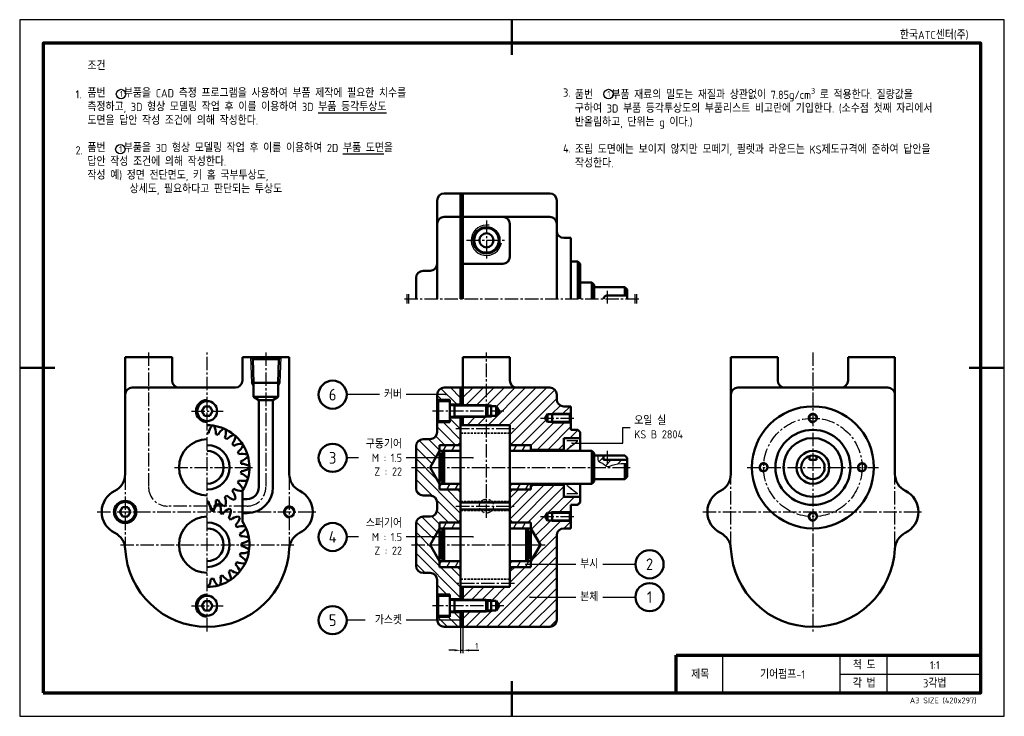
# Model space of a CAD drawing. Header units: millimetres. Extents: x -931 to 715, y 0 to 980.
# Tile 12 of 12: x 37 to 457, y 683 to 980. Entities that reach past the tile are written whole.
import ezdxf
from ezdxf.enums import TextEntityAlignment as Align

# ---------------------------------------------------------------- set-up
doc = ezdxf.new("R2010")
doc.units = ezdxf.units.MM
doc.header["$LTSCALE"] = 0.3
for name, pattern in [('CENTER2', [28.575, 19.05, -3.175, 3.175, -3.175]), ('HIDDEN2', [4.7625, 3.175, -1.5875]), ('PHANTOM2', [31.75, 15.875, -3.175, 3.175, -3.175, 3.175, -3.175]), ('연속', [0])]:
    doc.linetypes.add(name, pattern=pattern)
for name, color, linetype, lineweight in [('가는선', 1, 'Continuous', 25), ('가상선', 1, 'PHANTOM2', 25), ('문자', 2, 'Continuous', 35), ('숨은선', 2, 'HIDDEN2', 35), ('외형선', 3, 'Continuous', 50), ('윤곽선', 5, 'Continuous', 70), ('중심선', 1, 'CENTER2', 25)]:
    doc.layers.add(name, color=color, linetype=linetype, lineweight=lineweight)
doc.styles.get("Standard").update_dxf_attribs({"font": 'isocp.shx', "bigfont": 'whgtxt.shx'})
doc.dimstyles.new('ISO-25', dxfattribs={"dimtxt": 2.5, "dimasz": 2.5, "dimexe": 1.25, "dimexo": 0.625, "dimtad": 1, "dimdsep": 46, "dimtxsty": 'Standard', "dimcen": 0, "dimadec": 0, "dimazin": 0, "dimtfac": 1, "dimtmove": 0, "dimatfit": 3, "dimfxl": 1, "dimarcsym": 0})
pattern_1 = [(135.0002, (-5.122, -10.3043), (-2.245056, -2.245072), [])]
pattern_2 = [(30, (-5.122, -10.3043), (-1.5875, 2.74963), [])]
pattern_3 = [(60, (-5.122, -10.3043), (-2.74963, 1.5875), [])]
pattern_4 = [(60, (24.878, -10.3043), (-2.74963, 1.5875), [])]
pattern_5 = [(60, (24.878, 22.6957), (-2.74963, 1.5875), [])]
pattern_6 = [(60, (-5.122, 22.6957), (-2.74963, 1.5875), [])]

# ---------------------------------------------------------------- blocks, each defined once
blk = doc.blocks.new('*D8')
at = {"layer": 'Defpoints', "color": 0, "transparency": 16777216}
for p in [(188.09, 38.14), (189.09, 38.14), (189.09, 28.14)]:
    blk.add_point(p, dxfattribs=at)
at = {"layer": '중심선', "color": 0, "linetype": '연속', "lineweight": -2, "transparency": 16777216}
for p, q in [((188.09, 37.51), (188.09, 26.89)), ((189.09, 37.51), (189.09, 26.89)), ((185.59, 28.14), (183.09, 28.14)), ((188.09, 28.14), (189.09, 28.14)), ((191.59, 28.14), (195.84, 28.14))]:
    blk.add_line(p, q, dxfattribs=at)
at = {"layer": '중심선', "color": 0, "transparency": 16777216}
for points in [[(185.59, 28.55), (185.59, 27.72), (188.09, 28.14)], [(191.59, 28.55), (191.59, 27.72), (189.09, 28.14)]]:
    blk.add_solid(points, dxfattribs=at)
at = {"layer": '중심선', "color": 0, "transparency": 16777216, "insert": (194.97, 30.01), "char_height": 2.5, "attachment_point": 5}
blk.add_mtext('1', dxfattribs=at)
blk = doc.blocks.new('*U7')
at = {"layer": '가는선'}
h = blk.add_hatch(dxfattribs=at)
h.set_pattern_fill('ANSI31', color=256, scale=25.4, angle=90.00021, style=0)
h.set_pattern_definition(pattern_1)
edge = h.paths.add_edge_path()
edge.add_line((183.491, 132.887), (183.491, 134.387))
edge.add_line((183.491, 134.387), (183.491, 134.887))
edge.add_line((183.491, 134.887), (178.091, 134.887))
edge.add_line((178.091, 134.887), (178.091, 137.137))
edge.add_ellipse((181.091, 137.137), major_axis=(0, 3), ratio=1, start_angle=0, end_angle=90, ccw=False)
edge.add_line((181.091, 140.137), (188.091, 140.137))
edge.add_line((188.091, 140.137), (188.091, 132.887))
edge.add_line((188.091, 132.887), (183.491, 132.887))
h = blk.add_hatch(dxfattribs=at)
h.set_pattern_fill('ANSI31', color=256, scale=25.4, angle=-14.99998, style=0)
h.set_pattern_definition(pattern_2)
h.paths.add_polyline_path([(188.091, 140.137), (189.091, 140.137), (189.091, 132.887), (188.091, 132.887)])
h = blk.add_hatch(dxfattribs=at)
h.set_pattern_fill('ANSI31', color=256)
h.paths.add_polyline_path([(225.091, 128.758), (227.091, 128.758), (227.091, 129.137), (235.091, 129.137), (235.091, 132.137), (232.091, 132.137, -0.4142136), (229.091, 135.137), (229.091, 137.137, 0.4142136), (226.091, 140.137), (189.091, 140.137), (189.091, 132.637), (199, 132.637), (201.091, 132.637), (201.091, 132.204), (203.291, 132.204), (204.485, 130.137), (203.291, 128.07), (201.091, 128.07), (201.091, 127.637), (189.091, 127.637), (189.091, 124.137), (209.091, 124.137), (209.091, 116.637), (210.091, 115.637), (218.091, 115.637), (218.091, 113.637), (232.091, 113.637), (232.091, 118.637), (239.091, 118.637), (239.091, 121.137), (238.091, 122.137), (235.091, 122.137), (235.091, 125.137), (227.091, 125.137), (227.091, 125.516), (225.091, 125.516), (224.155, 127.137)])
h.paths.add_polyline_path([(239.091, 91.137), (239.091, 93.637), (232.091, 93.637), (232.091, 98.637), (218.091, 98.637), (218.091, 96.637), (210.091, 96.637), (209.091, 95.637), (209.091, 83.637), (210.091, 82.637), (218.091, 82.637), (218.091, 80.137), (222.133, 73.137), (218.091, 66.137), (218.091, 63.637), (210.091, 63.637), (209.091, 62.637), (209.091, 55.137), (189.091, 55.137), (189.091, 49.637), (199, 49.637), (201.091, 49.637), (201.091, 49.204), (203.291, 49.204), (204.485, 47.137), (203.291, 45.07), (201.091, 45.07), (201.091, 44.637), (189.091, 44.637), (189.091, 38.137), (226.091, 38.137, 0.4142136), (229.091, 41.137), (229.091, 77.137, -0.4142136), (232.091, 80.137), (235.091, 80.137), (235.091, 83.137), (227.091, 83.137), (227.091, 83.516), (225.091, 83.516), (224.155, 85.137), (225.091, 86.758), (227.091, 86.758), (227.091, 87.137), (235.091, 87.137), (235.091, 90.137), (238.091, 90.137)])
h.paths.add_polyline_path([(201.091, 45.07), (199.433, 45.07), (199, 44.637), (201.091, 44.637)], flags=17)
h.paths.add_polyline_path([(201.091, 49.637), (199, 49.637), (199.433, 49.204), (201.091, 49.204)], flags=17)
h.paths.add_polyline_path([(235.091, 83.516), (227.091, 83.516), (227.091, 83.137), (235.091, 83.137)], flags=17)
h.paths.add_polyline_path([(235.091, 125.516), (227.091, 125.516), (227.091, 125.137), (235.091, 125.137)], flags=17)
h.paths.add_polyline_path([(235.091, 129.137), (227.091, 129.137), (227.091, 128.758), (235.091, 128.758)], flags=17)
h.paths.add_polyline_path([(201.091, 132.637), (199, 132.637), (199.433, 132.204), (201.091, 132.204)], flags=17)
h.paths.add_polyline_path([(201.091, 128.07), (199.433, 128.07), (199, 127.637), (201.091, 127.637)], flags=17)
h.paths.add_polyline_path([(234.712, 86.758), (235.091, 87.137), (227.091, 87.137), (227.091, 86.758)])
h = blk.add_hatch(dxfattribs=at)
h.set_pattern_fill('ANSI31', color=256, scale=25.4, angle=90.00021, style=0)
h.set_pattern_definition(pattern_1)
edge = h.paths.add_edge_path()
edge.add_line((183.491, 49.887), (183.491, 51.387))
edge.add_line((183.491, 51.387), (183.491, 51.887))
edge.add_line((183.491, 51.887), (178.091, 51.887))
edge.add_line((178.091, 51.887), (178.091, 58.137))
edge.add_ellipse((175.091, 58.137), major_axis=(0, 3), ratio=1, start_angle=270, end_angle=360)
edge.add_line((175.091, 61.137), (172.091, 61.137))
edge.add_ellipse((172.091, 64.137), major_axis=(-3, 0), ratio=1, start_angle=0, end_angle=90, ccw=False)
edge.add_line((169.091, 64.137), (169.091, 82.137))
edge.add_ellipse((172.091, 82.137), major_axis=(0, 3), ratio=1, start_angle=0, end_angle=90, ccw=False)
edge.add_line((172.091, 85.137), (175.091, 85.137))
edge.add_ellipse((175.091, 88.137), major_axis=(3, 0), ratio=1, start_angle=270, end_angle=360)
edge.add_line((178.091, 88.137), (178.091, 91.137))
edge.add_ellipse((175.091, 91.137), major_axis=(0, 3), ratio=1, start_angle=270, end_angle=360)
edge.add_line((175.091, 94.137), (172.091, 94.137))
edge.add_ellipse((172.091, 97.137), major_axis=(-3, 0), ratio=1, start_angle=0, end_angle=90, ccw=False)
edge.add_line((169.091, 97.137), (169.091, 115.137))
edge.add_ellipse((172.091, 115.137), major_axis=(0, 3), ratio=1, start_angle=0, end_angle=90, ccw=False)
edge.add_line((172.091, 118.137), (175.091, 118.137))
edge.add_ellipse((175.091, 121.137), major_axis=(3, 0), ratio=1, start_angle=270, end_angle=360)
edge.add_line((178.091, 121.137), (178.091, 125.387))
edge.add_line((178.091, 125.387), (183.491, 125.387))
edge.add_line((183.491, 125.387), (183.491, 125.887))
edge.add_line((183.491, 125.887), (183.491, 127.387))
edge.add_line((183.491, 127.387), (188.091, 127.387))
edge.add_line((188.091, 127.387), (188.091, 124.137))
edge.add_line((188.091, 124.137), (188.091, 120.762))
edge.add_line((188.091, 120.762), (188.091, 116.637))
edge.add_line((188.091, 116.637), (187.091, 115.637))
edge.add_line((187.091, 115.637), (179.091, 115.637))
edge.add_line((179.091, 115.637), (179.091, 113.137))
edge.add_line((179.091, 113.137), (175.05, 106.137))
edge.add_line((175.05, 106.137), (179.091, 99.137))
edge.add_line((179.091, 99.137), (179.091, 96.637))
edge.add_line((179.091, 96.637), (187.091, 96.637))
edge.add_line((187.091, 96.637), (188.091, 95.637))
edge.add_line((188.091, 95.637), (188.091, 91.512))
edge.add_line((188.091, 91.512), (188.091, 91.137))
edge.add_line((188.091, 91.137), (188.091, 83.637))
edge.add_line((188.091, 83.637), (187.091, 82.637))
edge.add_line((187.091, 82.637), (179.091, 82.637))
edge.add_line((179.091, 82.637), (179.091, 80.137))
edge.add_line((179.091, 80.137), (175.05, 73.137))
edge.add_line((175.05, 73.137), (179.091, 66.137))
edge.add_line((179.091, 66.137), (179.091, 63.637))
edge.add_line((179.091, 63.637), (187.091, 63.637))
edge.add_line((187.091, 63.637), (188.091, 62.637))
edge.add_line((188.091, 62.637), (188.091, 55.137))
edge.add_line((188.091, 55.137), (188.091, 49.887))
edge.add_line((188.091, 49.887), (183.491, 49.887))
h = blk.add_hatch(dxfattribs=at)
h.set_pattern_fill('ANSI31', color=256, scale=25.4, angle=-14.99998, style=0)
h.set_pattern_definition(pattern_2)
h.paths.add_polyline_path([(188.091, 127.387), (189.091, 127.387), (189.091, 124.137), (188.091, 124.137)])
h = blk.add_hatch(dxfattribs=at)
h.set_pattern_fill('ANSI31', color=256, scale=25.4, angle=14.99998, style=0)
h.set_pattern_definition(pattern_6)
h.paths.add_polyline_path([(187.091, 115.637), (188.091, 115.637), (188.091, 113.137), (181.091, 113.137), (179.091, 113.137), (179.091, 115.637)])
h = blk.add_hatch(dxfattribs=at)
h.set_pattern_fill('ANSI31', color=256, scale=25.4, angle=14.99998, style=0)
h.set_pattern_definition(pattern_5)
h.paths.add_polyline_path([(217.091, 115.637), (218.091, 115.637), (218.091, 113.137), (211.091, 113.137), (209.091, 113.137), (209.091, 115.637)])
h = blk.add_hatch(dxfattribs=at)
h.set_pattern_fill('ANSI31', color=256)
edge = h.paths.add_edge_path()
edge.add_line((249.091, 109.337), (249.091, 111.137))
edge.add_line((249.091, 111.137), (246.589, 111.137))
edge.add_spline(control_points=[(246.589, 111.137), (246.532, 110.018), (246.445, 108.289), (248.78, 108.091), (250.295, 105.825), (254.413, 107.987), (257.38, 107.84), (259.091, 107.756)], knot_values=[0, 0, 0, 0, 2.7477315, 4.243642, 6.0588963, 9.9499045, 15.2565704, 15.2565704, 15.2565704, 15.2565704], degree=3, periodic=0)
edge.add_line((259.091, 107.756), (259.091, 109.337))
edge.add_line((259.091, 109.337), (249.091, 109.337))
h = blk.add_hatch(dxfattribs=at)
h.set_pattern_fill('ANSI31', color=256, scale=25.4, angle=14.99998, style=0)
h.set_pattern_definition(pattern_6)
h.paths.add_polyline_path([(187.091, 96.637), (179.091, 96.637), (179.091, 99.137), (181.091, 99.137), (188.091, 99.137), (188.091, 96.637)])
h = blk.add_hatch(dxfattribs=at)
h.set_pattern_fill('ANSI31', color=256, scale=25.4, angle=14.99998, style=0)
h.set_pattern_definition(pattern_5)
h.paths.add_polyline_path([(217.091, 96.637), (209.091, 96.637), (209.091, 99.137), (211.091, 99.137), (218.091, 99.137), (218.091, 96.637)])
h = blk.add_hatch(dxfattribs=at)
h.set_pattern_fill('ANSI31', color=256, scale=25.4, angle=14.99998, style=0)
h.set_pattern_definition(pattern_3)
h.paths.add_polyline_path([(187.091, 82.637), (188.091, 82.637), (188.091, 80.137), (181.091, 80.137), (179.091, 80.137), (179.091, 82.637)])
h = blk.add_hatch(dxfattribs=at)
h.set_pattern_fill('ANSI31', color=256, scale=25.4, angle=14.99998, style=0)
h.set_pattern_definition(pattern_4)
h.paths.add_polyline_path([(217.091, 82.637), (218.091, 82.637), (218.091, 80.137), (211.091, 80.137), (209.091, 80.137), (209.091, 82.637)])
h = blk.add_hatch(dxfattribs=at)
h.set_pattern_fill('ANSI31', color=256, scale=25.4, angle=14.99998, style=0)
h.set_pattern_definition(pattern_3)
h.paths.add_polyline_path([(187.091, 63.637), (179.091, 63.637), (179.091, 66.137), (181.091, 66.137), (188.091, 66.137), (188.091, 63.637)])
h = blk.add_hatch(dxfattribs=at)
h.set_pattern_fill('ANSI31', color=256, scale=25.4, angle=14.99998, style=0)
h.set_pattern_definition(pattern_4)
h.paths.add_polyline_path([(217.091, 63.637), (209.091, 63.637), (209.091, 66.137), (211.091, 66.137), (218.091, 66.137), (218.091, 63.637)])
h = blk.add_hatch(dxfattribs=at)
h.set_pattern_fill('ANSI31', color=256, scale=25.4, angle=-14.99998, style=0)
h.set_pattern_definition(pattern_2)
h.paths.add_polyline_path([(189.091, 49.887), (188.091, 49.887), (188.091, 55.137), (189.091, 55.137)])
h = blk.add_hatch(dxfattribs=at)
h.set_pattern_fill('ANSI31', color=256, scale=25.4, angle=90.00021, style=0)
h.set_pattern_definition(pattern_1)
edge = h.paths.add_edge_path()
edge.add_line((183.491, 42.887), (183.491, 44.387))
edge.add_line((183.491, 44.387), (188.091, 44.387))
edge.add_line((188.091, 44.387), (188.091, 38.137))
edge.add_line((188.091, 38.137), (181.091, 38.137))
edge.add_ellipse((181.091, 41.137), major_axis=(-3, 0), ratio=1, start_angle=0, end_angle=90, ccw=False)
edge.add_line((178.091, 41.137), (178.091, 42.387))
edge.add_line((178.091, 42.387), (183.491, 42.387))
edge.add_line((183.491, 42.387), (183.491, 42.887))
h = blk.add_hatch(dxfattribs=at)
h.set_pattern_fill('ANSI31', color=256, scale=25.4, angle=-14.99998, style=0)
h.set_pattern_definition(pattern_2)
h.paths.add_polyline_path([(188.091, 44.387), (189.091, 44.387), (189.091, 38.137), (188.091, 38.137)])
for centre in [(43.216, 265.315), (251.174, 265.315), (42.927, 241.774)]:
    blk.add_circle(centre, 2)
at = {"layer": 'Defpoints'}
blk.add_lwpolyline([(0, 0), (420, 0), (420, 297), (0, 297)], close=True, dxfattribs=at)
at = {"layer": '가는선'}
for p, q in [((165.091, 179.934), (165.091, 175.934)), ((165.841, 179.934), (165.841, 175.934)), ((262.341, 179.934), (262.341, 175.934)), ((263.091, 179.934), (263.091, 175.934)), ((98.498, 153.137), (98.842, 142.137)), ((111.144, 142.137), (111.487, 153.137)), ((99.698, 140.654), (98.842, 142.137)), ((110.287, 140.654), (111.144, 142.137)), ((184.662, 132.637), (185.491, 132.159)), ((199.479, 132.159), (185.491, 132.159)), ((201.091, 132.637), (189.091, 132.637)), ((201.091, 132.637), (201.92, 132.159)), ((184.662, 127.637), (185.491, 128.116)), ((185.491, 128.116), (199.479, 128.116)), ((189.091, 127.637), (201.091, 127.637)), ((201.091, 127.637), (201.92, 128.116)), ((227.091, 129.137), (226.435, 128.758)), ((235.091, 129.137), (227.091, 129.137)), ((227.091, 125.137), (226.435, 125.516)), ((227.091, 125.137), (235.091, 125.137)), ((227.091, 87.137), (226.435, 86.758)), ((235.091, 87.137), (227.091, 87.137)), ((227.091, 83.137), (226.435, 83.516)), ((227.091, 83.137), (235.091, 83.137)), ((184.662, 49.637), (185.491, 49.159)), ((199.479, 49.159), (185.491, 49.159)), ((201.091, 49.637), (189.091, 49.637)), ((201.091, 49.637), (201.92, 49.159)), ((184.662, 44.637), (185.491, 45.116)), ((185.491, 45.116), (199.479, 45.116)), ((189.091, 44.637), (201.091, 44.637)), ((201.091, 44.637), (201.92, 45.116)), ((300, 10), (300, 26.002)), ((350, 10), (350, 26.002)), ((370, 10), (370, 26.002)), ((350, 17.995), (410, 17.995))]:
    blk.add_line(p, q, dxfattribs=at)
for centre, radius, start, end in [((199.091, 202.934), 6.495, 80, 350), ((338.35, 127.137), 2, 350, 260), ((317.35, 106.137), 2, 350, 260), ((359.35, 106.137), 2, 350, 260), ((114.993, 87.137), 2.5, 350, 260), ((338.35, 85.137), 2, 350, 260)]:
    blk.add_arc(centre, radius, start, end, dxfattribs=at)
blk.add_spline([(246.589, 111.137), (247.141, 108.446), (248.538, 107.911), (249.953, 106.773), (253.799, 107.359), (259.091, 107.756)], degree=3, dxfattribs=at)
at = {"layer": '가상선'}
blk.add_circle((199.091, 89.637), 3, dxfattribs=at)
at = {"layer": '숨은선'}
for p, q in [((188.091, 120.762), (209.091, 120.762)), ((209.091, 91.512), (188.091, 91.512)), ((209.091, 87.762), (188.091, 87.762)), ((209.091, 58.512), (188.091, 58.512))]:
    blk.add_line(p, q, dxfattribs=at)
at = {"layer": '외형선'}
for p, q in [((210, 297), (210, 282)), ((181.091, 222.934), (226.091, 222.934)), ((188.091, 177.934), (188.091, 222.934)), ((189.091, 177.934), (189.091, 222.934)), ((178.091, 219.934), (178.091, 177.934)), ((229.091, 177.934), (229.091, 219.934)), ((226.091, 212.934), (181.091, 212.934)), ((209.091, 195.934), (209.091, 209.934)), ((232.091, 203.934), (235.091, 203.934)), ((235.091, 177.934), (235.091, 203.934)), ((235.091, 193.934), (238.091, 193.934)), ((238.091, 177.934), (238.091, 193.934)), ((239.091, 192.934), (238.091, 193.934)), ((175.091, 189.934), (172.091, 189.934)), ((189.091, 192.934), (206.091, 192.934)), ((239.091, 177.934), (239.091, 192.934)), ((169.091, 177.934), (169.091, 186.934)), ((244.091, 184.934), (239.091, 184.934)), ((245.091, 183.934), (244.091, 184.934)), ((244.091, 184.934), (244.091, 177.934)), ((245.091, 183.934), (245.091, 177.934)), ((258.091, 182.934), (245.091, 182.934)), ((258.091, 179.434), (258.091, 182.934)), ((259.091, 181.934), (258.091, 182.934)), ((259.091, 181.934), (259.091, 177.934)), ((250.591, 179.434), (258.091, 179.434)), ((44.993, 153.137), (64.993, 153.137)), ((44.993, 153.137), (44.993, 103.262)), ((64.993, 143.137), (64.993, 153.137)), ((94.993, 153.137), (114.993, 153.137)), ((94.993, 143.137), (94.993, 153.137)), ((99.382, 152.253), (98.498, 153.137)), ((99.382, 152.253), (99.698, 142.137)), ((99.382, 152.253), (110.603, 152.253)), ((110.287, 142.137), (110.603, 152.253)), ((110.603, 152.253), (111.487, 153.137)), ((114.993, 153.137), (114.993, 103.262)), ((189.091, 132.637), (189.091, 153.137)), ((189.091, 153.137), (209.091, 153.137)), ((209.091, 143.137), (209.091, 153.137)), ((303.35, 153.137), (303.35, 103.262)), ((303.35, 153.137), (323.35, 153.137)), ((323.35, 143.137), (323.35, 153.137)), ((353.35, 153.137), (353.35, 143.137)), ((353.35, 153.137), (373.35, 153.137)), ((373.35, 103.262), (373.35, 153.137)), ((0, 148.5), (15, 148.5)), ((420, 148.5), (405, 148.5)), ((91.993, 140.137), (47.993, 140.137)), ((111.144, 142.137), (98.842, 142.137)), ((99.698, 142.137), (99.698, 136.137)), ((110.287, 136.137), (110.287, 142.137)), ((181.091, 140.137), (226.091, 140.137)), ((188.091, 140.137), (188.091, 132.637)), ((370.35, 140.137), (306.35, 140.137)), ((110.287, 136.137), (99.698, 136.137)), ((99.698, 136.137), (101.993, 134.812)), ((101.993, 134.812), (101.993, 97.637)), ((101.993, 134.812), (107.993, 134.812)), ((110.287, 136.137), (107.993, 134.812)), ((107.993, 97.637), (107.993, 134.812)), ((178.091, 121.137), (178.091, 137.137)), ((183.491, 134.887), (178.091, 134.887)), ((183.491, 125.387), (183.491, 134.887)), ((229.091, 137.137), (229.091, 135.137)), ((77.683, 130.137), (78.838, 132.137)), ((78.838, 132.137), (81.147, 132.137)), ((81.147, 132.137), (82.302, 130.137)), ((178.491, 126.387), (178.491, 133.887)), ((178.991, 134.387), (183.491, 134.387)), ((189.091, 132.887), (183.491, 132.887)), ((183.591, 132.637), (199, 132.637)), ((185.491, 127.637), (185.491, 132.637)), ((199, 127.637), (199, 132.637)), ((199.491, 132.146), (199, 132.637)), ((203.291, 132.204), (199.433, 132.204)), ((199.491, 132.146), (199.491, 128.128)), ((201.091, 132.637), (201.091, 127.637)), ((204.485, 130.137), (203.291, 132.204)), ((203.291, 132.204), (203.291, 128.07)), ((232.091, 132.137), (235.091, 132.137)), ((235.091, 132.137), (235.091, 122.137)), ((78.838, 128.137), (77.683, 130.137)), ((81.147, 128.137), (78.838, 128.137)), ((82.302, 130.137), (81.147, 128.137)), ((183.491, 127.387), (189.091, 127.387)), ((183.591, 127.637), (199, 127.637)), ((188.091, 49.637), (188.091, 127.637)), ((189.091, 127.637), (189.091, 124.137)), ((199.491, 128.128), (199, 127.637)), ((199.433, 128.07), (203.291, 128.07)), ((203.291, 128.07), (204.485, 130.137)), ((225.091, 128.758), (224.155, 127.137)), ((225.091, 125.516), (224.155, 127.137)), ((234.712, 128.758), (225.091, 128.758)), ((225.091, 125.516), (225.091, 128.758)), ((227.091, 125.137), (227.091, 129.137)), ((235.091, 129.137), (234.712, 128.758)), ((234.712, 128.758), (234.712, 125.516)), ((178.091, 125.387), (183.491, 125.387)), ((178.991, 125.887), (183.491, 125.887)), ((209.091, 124.137), (188.091, 124.137)), ((209.091, 124.137), (209.091, 55.137)), ((225.091, 125.516), (234.712, 125.516)), ((235.091, 125.137), (234.712, 125.516)), ((235.091, 122.137), (238.091, 122.137)), ((238.091, 122.137), (239.091, 121.137)), ((172.091, 118.137), (175.091, 118.137)), ((232.091, 113.137), (232.091, 118.637)), ((232.091, 118.637), (239.091, 118.637)), ((239.091, 113.137), (239.091, 121.137)), ((169.091, 97.137), (169.091, 115.137)), ((179.091, 115.637), (179.091, 96.637)), ((179.091, 115.637), (188.091, 115.637)), ((188.091, 116.637), (187.091, 115.637)), ((210.091, 115.637), (209.091, 116.637)), ((209.091, 115.637), (218.091, 115.637)), ((218.091, 115.637), (218.091, 113.137)), ((232.091, 113.637), (218.091, 113.637)), ((179.091, 113.137), (175.05, 106.137)), ((188.091, 113.137), (179.091, 113.137)), ((180.091, 112.137), (181.091, 113.137)), ((180.091, 100.137), (180.091, 112.137)), ((181.091, 113.137), (181.091, 99.137)), ((209.091, 113.137), (244.091, 113.137)), ((245.091, 112.137), (244.091, 113.137)), ((244.091, 113.137), (244.091, 99.137)), ((245.091, 112.137), (245.091, 100.137)), ((245.091, 111.137), (258.091, 111.137)), ((249.091, 111.137), (249.091, 109.337)), ((249.091, 109.337), (259.091, 109.337)), ((259.091, 110.137), (258.091, 111.137)), ((259.091, 110.137), (259.091, 102.137)), ((336.85, 109.337), (336.85, 109.845)), ((339.85, 109.337), (336.85, 109.337)), ((339.85, 109.845), (339.85, 109.337)), ((175.05, 106.137), (179.091, 99.137)), ((258.091, 101.137), (258.091, 107.8)), ((258.091, 101.137), (245.091, 101.137)), ((259.091, 102.137), (258.091, 101.137)), ((179.091, 99.137), (188.091, 99.137)), ((188.091, 96.637), (179.091, 96.637)), ((181.091, 99.137), (180.091, 100.137)), ((187.091, 96.637), (188.091, 95.637)), ((244.091, 99.137), (209.091, 99.137)), ((209.091, 95.637), (210.091, 96.637)), ((218.091, 96.637), (209.091, 96.637)), ((218.091, 99.137), (218.091, 96.637)), ((218.091, 98.637), (232.091, 98.637)), ((232.091, 93.637), (232.091, 99.137)), ((239.091, 99.137), (239.091, 91.137)), ((244.091, 99.137), (245.091, 100.137)), ((94.993, 83.087), (94.993, 96.187)), ((96.993, 92.637), (94.993, 92.637)), ((175.091, 94.137), (172.091, 94.137)), ((239.091, 93.637), (232.091, 93.637)), ((42.683, 87.137), (43.838, 89.137)), ((43.838, 89.137), (46.147, 89.137)), ((46.147, 89.137), (47.302, 87.137)), ((178.091, 88.137), (178.091, 91.137)), ((188.091, 91.137), (209.091, 91.137)), ((235.091, 90.137), (235.091, 80.137)), ((238.091, 90.137), (235.091, 90.137)), ((239.091, 91.137), (238.091, 90.137)), ((43.838, 85.137), (42.683, 87.137)), ((46.147, 85.137), (43.838, 85.137)), ((47.302, 87.137), (46.147, 85.137)), ((94.993, 86.637), (96.993, 86.637)), ((172.091, 85.137), (175.091, 85.137)), ((188.091, 88.137), (209.091, 88.137)), ((225.091, 86.758), (224.155, 85.137)), ((225.091, 83.516), (224.155, 85.137)), ((234.712, 86.758), (225.091, 86.758)), ((225.091, 83.516), (225.091, 86.758)), ((227.091, 83.137), (227.091, 87.137)), ((235.091, 87.137), (234.712, 86.758)), ((234.712, 86.758), (234.712, 83.516)), ((169.091, 64.137), (169.091, 82.137)), ((179.091, 80.137), (175.05, 73.137)), ((179.091, 82.637), (188.091, 82.637)), ((179.091, 63.637), (179.091, 82.637)), ((188.091, 80.137), (179.091, 80.137)), ((180.091, 79.137), (181.091, 80.137)), ((181.091, 80.137), (181.091, 66.137)), ((188.091, 83.637), (187.091, 82.637)), ((210.091, 82.637), (209.091, 83.637)), ((209.091, 82.637), (218.091, 82.637)), ((218.091, 80.137), (209.091, 80.137)), ((216.091, 80.137), (217.091, 79.137)), ((216.091, 80.137), (216.091, 66.137)), ((218.091, 82.637), (218.091, 63.637)), ((222.133, 73.137), (218.091, 80.137)), ((225.091, 83.516), (234.712, 83.516)), ((235.091, 80.137), (232.091, 80.137)), ((235.091, 83.137), (234.712, 83.516)), ((180.091, 67.137), (180.091, 79.137)), ((217.091, 79.137), (217.091, 67.137)), ((229.091, 77.137), (229.091, 41.137)), ((175.05, 73.137), (179.091, 66.137)), ((218.091, 66.137), (222.133, 73.137)), ((179.091, 66.137), (188.091, 66.137)), ((188.091, 63.637), (179.091, 63.637)), ((181.091, 66.137), (180.091, 67.137)), ((187.091, 63.637), (188.091, 62.637)), ((209.091, 66.137), (218.091, 66.137)), ((209.091, 62.637), (210.091, 63.637)), ((218.091, 63.637), (209.091, 63.637)), ((217.091, 67.137), (216.091, 66.137)), ((175.091, 61.137), (172.091, 61.137)), ((178.091, 41.137), (178.091, 58.137)), ((209.091, 55.137), (188.091, 55.137)), ((189.091, 49.637), (189.091, 55.137)), ((183.491, 51.887), (178.091, 51.887)), ((178.491, 43.387), (178.491, 50.887)), ((178.991, 51.387), (183.491, 51.387)), ((183.491, 42.387), (183.491, 51.887)), ((77.683, 47.137), (78.838, 49.137)), ((78.838, 45.137), (77.683, 47.137)), ((78.838, 49.137), (81.147, 49.137)), ((81.147, 49.137), (82.302, 47.137)), ((82.302, 47.137), (81.147, 45.137)), ((189.091, 49.887), (183.491, 49.887)), ((183.591, 49.637), (199, 49.637)), ((185.491, 44.637), (185.491, 49.637)), ((199, 44.637), (199, 49.637)), ((199.491, 49.146), (199, 49.637)), ((203.291, 49.204), (199.433, 49.204)), ((199.491, 49.146), (199.491, 45.128)), ((201.091, 49.637), (201.091, 44.637)), ((204.485, 47.137), (203.291, 49.204)), ((203.291, 49.204), (203.291, 45.07)), ((203.291, 45.07), (204.485, 47.137)), ((81.147, 45.137), (78.838, 45.137)), ((178.091, 42.387), (183.491, 42.387)), ((178.991, 42.887), (183.491, 42.887)), ((183.491, 44.387), (189.091, 44.387)), ((183.591, 44.637), (199, 44.637)), ((188.091, 38.137), (188.091, 44.637)), ((189.091, 38.137), (189.091, 44.637)), ((199.491, 45.128), (199, 44.637)), ((199.433, 45.07), (203.291, 45.07)), ((226.091, 38.137), (181.091, 38.137)), ((210, 15), (210, 0))]:
    blk.add_line(p, q, dxfattribs=at)
for centre, radius in [((199.091, 202.934), 5.638), ((199.091, 202.934), 5.295), ((199.091, 202.934), 5.25), ((199.091, 202.934), 3), ((133.494, 137.137), 6), ((79.993, 130.137), 4.25), ((338.35, 106.137), 26), ((338.35, 127.137), 1.621), ((338.35, 106.137), 16), ((338.35, 106.137), 12.5), ((133.494, 110.19), 6), ((338.35, 106.137), 7), ((338.35, 106.137), 5), ((317.35, 106.137), 1.621), ((359.35, 106.137), 1.621), ((44.993, 87.137), 4.75), ((44.993, 87.137), 4.25), ((114.993, 87.137), 2.067), ((338.35, 85.137), 1.621), ((133.494, 76.452), 6), ((268.688, 64.81), 6), ((268.688, 50.81), 6), ((79.993, 47.137), 4.25), ((133.494, 40.969), 6)]:
    blk.add_circle(centre, radius, dxfattribs=at)
for centre, radius, start, end in [((181.091, 219.934), 3, 90, 180), ((226.091, 219.934), 3, 0, 90), ((181.091, 209.934), 3, 90, 180), ((206.091, 209.934), 3, 0, 90), ((226.091, 209.934), 3, 0, 90), ((232.091, 206.934), 3, 180, 270), ((206.091, 195.934), 3, 270, 0), ((172.091, 186.934), 3, 90, 180), ((175.091, 192.934), 3, 270, 0), ((67.993, 143.137), 3, 180, 270), ((91.993, 143.137), 3, 270, 0), ((212.091, 143.137), 3, 180, 270), ((326.35, 143.137), 3, 180, 270), ((350.35, 143.137), 3, 270, 0), ((47.993, 137.137), 3, 90, 180), ((181.091, 137.137), 3, 90, 180), ((226.091, 137.137), 3, 0, 90), ((306.35, 137.137), 3, 90, 180), ((370.35, 137.137), 3, 0, 90), ((79.993, 130.137), 4.75, 90, 270), ((232.091, 135.137), 3, 180, 270), ((178.991, 133.887), 0.5, 90, 180), ((183.591, 132.737), 0.1, 180, 270), ((178.991, 126.387), 0.5, 180, 270), ((183.591, 127.537), 0.1, 90, 180), ((79.993, 106.137), 18, 325.91182, 89.99996), ((87.434, 119.373), 7.045, 138.83582, 168.70463), ((76.581, 120.933), 7.045, 354.93173, 24.80055), ((90.862, 116.74), 7.045, 122.47218, 152.341), ((80.888, 121.295), 7.045, 338.5681, 8.43691), ((79.993, 106.137), 12, 90, 270), ((79.993, 106.137), 14.625, 87.91183, 90), ((79.993, 106.137), 14.625, 71.54819, 75.72453), ((79.993, 106.137), 14.625, 55.18456, 59.3609), ((93.409, 113.248), 7.045, 106.10854, 135.97736), ((85.122, 120.428), 7.045, 322.20446, 352.07328), ((172.091, 115.137), 3, 90, 180), ((175.091, 121.137), 3, 270, 0), ((79.993, 106.137), 9.5, 270, 90), ((79.993, 106.137), 14.625, 38.82092, 42.99726), ((94.869, 109.181), 7.045, 89.74491, 119.61372), ((88.941, 118.404), 7.045, 305.84082, 335.70964), ((79.993, 106.137), 7, 270, 90), ((79.993, 106.137), 14.625, 22.45729, 26.63362), ((95.123, 104.866), 7.045, 73.38127, 103.25009), ((92.034, 115.387), 7.045, 289.47719, 319.346), ((79.993, 106.137), 14.625, 6.09365, 10.26999), ((94.152, 100.655), 7.045, 57.01763, 86.88645), ((94.152, 111.619), 7.045, 273.11355, 302.98237), ((36.993, 103.262), 8, 296.3878, 0), ((79.993, 106.137), 14.625, 349.73001, 353.90635), ((92.034, 96.888), 7.045, 40.654, 70.52281), ((122.993, 103.262), 8, 180, 243.6122), ((295.35, 103.262), 8, 296.3878, 0), ((381.35, 103.262), 8, 180, 243.6122), ((79.993, 106.137), 14.625, 317.00274, 321.17908), ((94.869, 103.094), 7.045, 240.38628, 270.25509), ((79.993, 106.137), 14.625, 333.36638, 337.54271), ((88.941, 93.87), 7.045, 24.29036, 54.15918), ((95.123, 107.408), 7.045, 256.74991, 286.61873), ((96.993, 97.637), 11, 270, 0), ((96.993, 97.637), 5, 270, 0), ((172.091, 97.137), 3, 180, 270), ((44.993, 87.137), 10, 116.3878, 243.80335), ((79.993, 106.137), 14.625, 300.6391, 304.81544), ((80.888, 90.98), 7.045, 351.56309, 21.4319), ((93.409, 99.026), 7.045, 224.02264, 253.89146), ((85.122, 91.846), 7.045, 7.92672, 37.79554), ((79.993, 106.137), 18, 309.54819, 312.26999), ((114.993, 87.137), 10, 296.19665, 63.6122), ((175.091, 91.137), 3, 0, 90), ((303.35, 87.137), 10, 116.3878, 243.80335), ((373.35, 87.137), 10, 296.19665, 63.6122), ((79.993, 106.137), 14.625, 270, 272.08817), ((79.993, 73.137), 18, 88.6391, 90), ((74.511, 87.297), 7.045, 3.11355, 32.98237), ((87.434, 92.902), 7.045, 191.29537, 221.16418), ((79.993, 106.137), 18, 276.82092, 279.54272), ((89.242, 85.179), 7.045, 130.654, 160.52281), ((76.581, 91.341), 7.045, 335.19945, 5.06827), ((79.993, 106.137), 14.625, 284.27547, 288.45181), ((90.862, 95.534), 7.045, 207.659, 237.52782), ((79.993, 73.137), 18, 72.27546, 74.99727), ((78.722, 88.268), 7.045, 346.74991, 16.61873), ((92.26, 82.085), 7.045, 114.29036, 144.15918), ((79.993, 106.137), 18, 293.18455, 295.90636), ((79.993, 73.137), 18, 55.91182, 58.63363), ((79.993, 73.137), 12, 90, 270), ((79.993, 73.137), 14.625, 79.73001, 83.90635), ((79.993, 73.137), 14.625, 63.36638, 67.54271), ((83.036, 88.013), 7.045, 330.38628, 0.25509), ((79.993, 73.137), 14.625, 47.00274, 51.17908), ((94.284, 78.267), 7.045, 97.92672, 127.79554), ((87.104, 86.553), 7.045, 314.02264, 343.89146), ((79.993, 73.137), 18, 39.54819, 42.26999), ((172.091, 82.137), 3, 90, 180), ((175.091, 88.137), 3, 270, 0), ((79.993, 73.137), 18, 270, 33.55732), ((79.993, 73.137), 9.5, 270, 90), ((79.993, 73.137), 7, 270, 90), ((79.993, 73.137), 14.625, 30.6391, 34.81544), ((95.15, 74.033), 7.045, 81.56309, 111.4319), ((90.595, 84.006), 7.045, 297.659, 327.52782), ((232.091, 77.137), 3, 90, 180), ((37.047, 70.986), 8, 2.86747, 63.80335), ((79.993, 73.137), 14.625, 14.27547, 18.45181), ((94.789, 69.726), 7.045, 65.19945, 95.06827), ((122.939, 70.986), 8, 116.19665, 177.13253), ((295.404, 70.986), 8, 2.86747, 63.80335), ((381.296, 70.986), 8, 116.19665, 177.13253), ((93.228, 80.579), 7.045, 281.29537, 311.16418), ((79.993, 73.137), 14.625, 357.91183, 2.08817), ((93.228, 65.696), 7.045, 48.83582, 78.70463), ((79.993, 73.137), 35, 182.86747, 357.1325), ((79.993, 73.137), 14.625, 341.54819, 345.72453), ((90.595, 62.268), 7.045, 32.47218, 62.341), ((94.789, 76.548), 7.045, 264.93173, 294.80055), ((338.35, 73.137), 35, 182.86747, 357.13253), ((79.993, 73.137), 14.625, 325.18456, 329.3609), ((87.104, 59.721), 7.045, 16.10854, 45.97736), ((95.15, 72.242), 7.045, 248.5681, 278.43691), ((172.091, 64.137), 3, 180, 270), ((78.722, 58.007), 7.045, 343.38127, 13.25009), ((79.993, 73.137), 14.625, 292.45729, 296.63362), ((92.26, 64.189), 7.045, 215.84082, 245.70964), ((79.993, 73.137), 14.625, 308.82092, 312.99726), ((83.036, 58.261), 7.045, 359.74491, 29.61372), ((94.284, 68.008), 7.045, 232.20446, 262.07328), ((175.091, 58.137), 3, 0, 90), ((74.511, 58.978), 7.045, 327.01763, 356.88645), ((79.993, 73.137), 14.625, 276.09365, 280.26999), ((89.242, 61.096), 7.045, 199.47719, 229.346), ((79.993, 47.137), 4.75, 90, 270), ((178.991, 50.887), 0.5, 90, 180), ((183.591, 49.737), 0.1, 180, 270), ((178.991, 43.387), 0.5, 180, 270), ((183.591, 44.537), 0.1, 90, 180), ((181.091, 41.137), 3, 180, 270), ((226.091, 41.137), 3, 270, 0)]:
    blk.add_arc(centre, radius, start, end, dxfattribs=at)
blk.add_open_spline([(250.591, 179.434), (250.402, 179.434), (250.2, 179.396), (249.831, 179.243), (249.663, 179.127), (249.398, 178.862), (249.283, 178.694), (249.129, 178.325), (249.091, 178.124), (249.091, 177.934)], degree=3, knots=[0, 0, 0, 0, 0.05689159, 0.05689159, 0.11378318, 0.11378318, 0.17065782, 0.17065782, 0.22753246, 0.22753246, 0.22753246, 0.22753246], dxfattribs=at)
for points, weights in [([(258.091, 179.434), (258.654, 179.434), (259.091, 179.434)], [1.05591605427, 1.03480179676, 1]), ([(336.85, 109.845), (336.85, 110.317), (336.85, 110.907)], [1, 1.03480179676, 1.05591605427]), ([(339.85, 110.907), (339.85, 110.317), (339.85, 109.845)], [1.05591605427, 1.03480179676, 1])]:
    blk.add_rational_spline(points, weights, degree=2, dxfattribs=at)
at = {"layer": '윤곽선'}
for p, q in [((280, 26.002), (410, 26.002)), ((280, 10), (280, 26.002))]:
    blk.add_line(p, q, dxfattribs=at)
blk.add_lwpolyline([(10, 10), (410, 10), (410, 287), (10, 287)], close=True, dxfattribs=at)
at = {"layer": '중심선'}
for p, q in [((199.091, 211.429), (199.091, 194.439)), ((190.597, 202.934), (207.586, 202.934)), ((250.591, 181.434), (250.591, 175.934)), ((164.091, 177.934), (264.091, 177.934)), ((54.993, 155.137), (54.993, 97.637)), ((79.993, 36.137), (79.993, 155.137)), ((104.993, 155.137), (104.993, 97.637)), ((199.091, 84.637), (199.091, 155.137)), ((338.35, 155.137), (338.35, 36.137)), ((73.243, 130.137), (86.743, 130.137)), ((206.485, 130.137), (176.091, 130.137)), ((222.155, 127.137), (237.091, 127.137)), ((186.091, 122.637), (211.091, 122.637)), ((250.591, 113.137), (250.591, 107.337)), ((65.993, 106.137), (99.993, 106.137)), ((167.091, 106.137), (261.091, 106.137)), ((310.35, 106.137), (366.35, 106.137)), ((44.993, 102.262), (44.993, 73.137)), ((114.993, 102.262), (114.993, 73.137)), ((303.35, 73.137), (303.35, 103.262)), ((373.35, 73.137), (373.35, 103.262)), ((96.993, 89.637), (62.993, 89.637)), ((186.091, 89.637), (211.091, 89.637)), ((32.993, 87.137), (126.993, 87.137)), ((222.155, 85.137), (237.091, 85.137)), ((291.35, 87.137), (385.35, 87.137)), ((42.993, 73.137), (116.993, 73.137)), ((167.091, 73.137), (224.133, 73.137)), ((211.091, 56.637), (186.091, 56.637)), ((73.243, 47.137), (86.743, 47.137)), ((206.485, 47.137), (176.091, 47.137))]:
    blk.add_line(p, q, dxfattribs=at)
blk.add_circle((338.35, 106.137), 21, dxfattribs=at)
for centre, radius, start, end in [((62.993, 97.637), 8, 180, 270), ((96.993, 97.637), 8, 270, 0), ((79.993, 73.137), 35, 180, 181.23045), ((79.993, 73.137), 35, 358.76955, 0), ((338.35, 73.137), 35, 180, 181.23045), ((338.35, 73.137), 35, 358.76955, 0)]:
    blk.add_arc(centre, radius, start, end, dxfattribs=at)
for s, width, gutter_width, heights, insert, char_height, attachment_point in [('\\A1;조건\\P\\P품번 {\\fGulim|b0|i0|c129|p50;   } 부품을 CAD 측정 프로그램을 사용하여 부품 제작에 필요한 치수를 측정하고, 3D 형상 모델링 작업 후 이를 이용하여 3D {\\L부품 등각투상도} 도면을 답안 작성 조건에 의해 작성한다.\\P\\P품번 {\\fGulim|b0|i0|c129|p50;   } 부품을 3D 형상 모델링 작업 후 이를 이용하여 2D {\\L부품 도면}을 답안 작성 조건에 의해 작성한다.\\P작성 예) 정면 전단면도, 키 홈 국부투상도,\\P         상세도, 필요하다고 판단되는 투상도', 137.13229, 25, [110.872], (28.889, 250.652), 3.5, 4), ('\\A1;\\P\\P품번 {\\fGulim|b0|i0|c129|p50;   } 부품 재료의 밀도는 재질과 상관없이 7.85g/cm{\\H0.7x;\\S3^ ;} 로 적용한다. 질량값을 구하여 3D 부품 등각투상도의 부품리스트 비고란에 기입한다. (소수점 첫째 자리에서 반올림하고, 단위는 g 이다.)\\P\\P조립 도면에는 보이지 않지만 모떼기, 필렛과 라운드는 KS제도규격에 준하여 답안을 작성한다.', 137.13229, 25, [110.872], (236.847, 256.789), 3.5, 4), ('\\A1;1.', 138.28041, 25, [80.451], (23.843, 265.159), 3.5, 4), ('1', 11.59367, 12.5, [0], (42.709, 266.613), 2.5, 1), ('\\A1;3.', 138.28041, 25, [80.451], (231.801, 265.948), 3.5, 4), ('1', 11.59367, 12.5, [0], (250.666, 266.613), 2.5, 1), ('\\A1;4.', 138.28041, 25, [80.451], (231.801, 242.092), 3.5, 4), ('\\A1;2.', 138.28041, 25, [80.451], (23.843, 241.303), 3.5, 4), ('1', 11.59367, 12.5, [0], (42.419, 243.071), 2.5, 1)]:
    blk.add_mtext_dynamic_manual_height_columns(s, width=width, gutter_width=gutter_width, heights=heights, dxfattribs=dict(insert=insert, char_height=char_height, attachment_point=attachment_point))
at = {"layer": '문자'}
for s, height, p in [('한국ATC센터(주)', 3.5, (390.082, 290.482)), ('6', 5, (133.494, 137.137)), ('3', 5, (133.494, 110.19)), ('4', 5, (133.494, 76.452)), ('2', 5, (268.688, 64.81)), ('1', 5, (268.688, 50.81)), ('5', 5, (133.494, 40.969)), ('척 도', 3.5, (360.235, 21.794)), ('1:1', 3.5, (390.336, 21.794)), ('제목', 3.5, (290.295, 17.805)), ('기어펌프-1', 3.5, (325.413, 17.805)), ('각 법', 3.5, (360.235, 14.049)), ('3각법', 3.5, (390.336, 14.049)), ('A3 SIZE (420x297)', 2.5, (393.915, 6.755))]:
    blk.add_text(s, height=height, dxfattribs=at).set_placement(p, align=Align.MIDDLE_CENTER)
at = {"layer": '중심선'}
dim = blk.add_linear_dim(base=(189.091, 28.137), p1=(188.091, 38.137), p2=(189.091, 38.137), dimstyle='ISO-25', dxfattribs=at)
dim.commit()
dim.dimension.update_dxf_attribs({"geometry": '*D8', "text_midpoint": (194.966, 30.012)})
for points, override in [([(181.833, 137.137), (139.494, 137.137)], {"dimgap": 0.625, "dimtad": 0, "dimldrblk": 'DotSmall'}), ([(235.566, 116.451), (257.313, 116.451), (257.313, 123.123), (260.855, 123.123)], {"dimtad": 0, "dimldrblk": 'DotSmall'}), ([(193.374, 110.19), (139.494, 110.19)], {"dimgap": 0.625, "dimtad": 0, "dimldrblk": 'DotSmall'}), ([(193.374, 76.452), (139.494, 76.452)], {"dimgap": 0.625, "dimtad": 0, "dimldrblk": 'DotSmall'}), ([(215.838, 64.81), (262.688, 64.81)], {"dimgap": 0.625, "dimtad": 0, "dimldrblk": 'DotSmall'}), ([(217.617, 50.81), (262.688, 50.81)], {"dimgap": 0.625, "dimtad": 0, "dimldrblk": 'DotSmall'}), ([(188.623, 40.969), (139.494, 40.969)], {"dimgap": 0.625, "dimtad": 0, "dimldrblk": 'DotSmall'})]:
    blk.add_leader(points, dimstyle='ISO-25', override=override)
for points in [[(233.361, 113.781), (238.017, 117.378), (233.439, 117.378)], [(233.361, 98.493), (238.017, 94.896), (233.439, 94.896)]]:
    blk.add_leader(points, dimstyle='ISO-25', override={"dimgap": 0.625, "dimtad": 0}, dxfattribs=at)
at = {"layer": '문자', "char_height": 3.5, "bg_fill": 3, "box_fill_scale": 1.5, "bg_fill_color": 256, "bg_fill_transparency": 0}
for s, width, insert, attachment_point in [('커버', 7.76417, (163.091, 137.137), 6), ('오일 실\\PKS B 2804', 22.59833, (262.159, 123.123), 4), ('구동기어\\PM : 1.5\\PZ : 22', 16.80583, (163.091, 110.19), 6), ('스퍼기어\\PM : 1.5\\PZ : 22', 16.80583, (163.091, 76.452), 6), ('부시', 7.76417, (239.091, 64.81), 4), ('본체', 7.76417, (239.091, 50.81), 4), ('가스켓', 13.9643, (163.091, 40.969), 6)]:
    blk.add_mtext_dynamic_manual_height_columns(s, width=width, gutter_width=12.5, heights=[0], dxfattribs=dict(at, insert=insert, attachment_point=attachment_point))

msp = doc.modelspace()

# ---------------------------------------------------------------- block references
msp.add_blockref('*U7', (37.196, 683.122))

doc.saveas('drawing.dxf')
